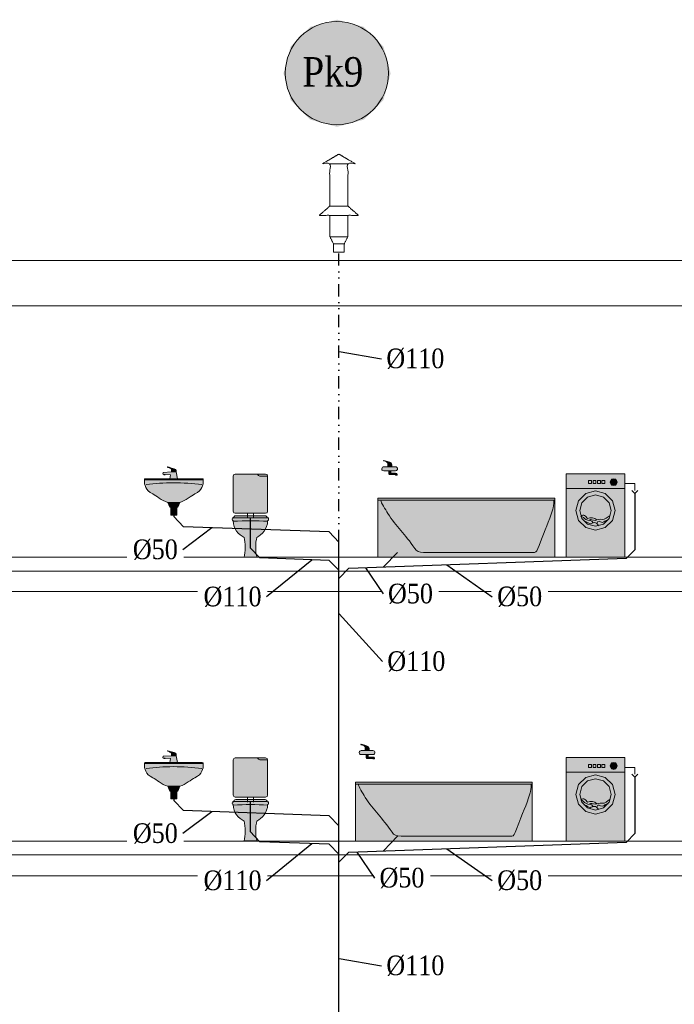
# Model space of a CAD drawing. Header units: millimetres. Extents: x 4585 to 417032, y -23455 to 16738.
# Tile 26 of 31: x 218728 to 225394, y -13395 to -3369. Entities that reach past the tile are written whole.
import ezdxf
from ezdxf import colors
from ezdxf.entities.mleader import LeaderData, LeaderLine
from ezdxf.enums import TextEntityAlignment as Align
from ezdxf.math import Vec2, Vec3

# ---------------------------------------------------------------- set-up
doc = ezdxf.new("R2010")
doc.units = ezdxf.units.MM
doc.header["$LTSCALE"] = 100
doc.linetypes.add('DIVIDE2', pattern=[0.625, 0.25, -0.125, 0, -0.125, 0, -0.125])
for name, color, linetype, lineweight, true_color in [('IS_Działka kanalizacji sanitarnej grawitacyjnej', 7, 'Continuous', 30, 0x800000), ('IS_Działka wentylacji kanalizacji', 7, 'DIVIDE2', 30, 0xff8000), ('IS_Odbiornik2', 7, 'Continuous', 5, 0x000000), ('IS_Pion_etykieta1', 7, 'Continuous', 5, 0x000000), ('IS_Pralka', 7, 'Continuous', 5, 0x000000), ('IS_Rura wywiewna', 7, 'Continuous', 5, 0x000000), ('IS_Umywalka', 7, 'Continuous', 5, 0x000000), ('IS_Ustęp', 7, 'Continuous', 5, 0x000000), ('IS_Wanna', 7, 'Continuous', 5, 0x000000)]:
    doc.layers.add(name, color=color, linetype=linetype, lineweight=lineweight, true_color=true_color)
doc.layers.add('Konstrukcja', color=253, linetype='Continuous', lineweight=5)
doc.layers.add('RR_IWK_opisy', color=7, linetype='Continuous', lineweight=0)
doc.layers.add('RR_rzutnia', color=21, linetype='Continuous', plot=False)
doc.styles.add('Garamond', font='GARA.TTF')

# ---------------------------------------------------------------- blocks, each defined once
blk = doc.blocks.new('16_KANRootTypRysunkowy_RuraWywiewna_00000000-0000-0000-0000-000000000000_ExportItemXref')
at = {"layer": 'IS_Rura wywiewna'}
blk.add_open_spline([(0, 0.499), (-0.165, 0.401), (-0.092, 0.401), (-0.092, -0.031), (-0.2, -0.125), (-0.091, -0.125), (-0.091, -0.342), (-0.055, -0.414), (-0.055, -0.499), (0, -0.499), (0.055, -0.499), (0.055, -0.414), (0.091, -0.342), (0.091, -0.125), (0.2, -0.125), (0.092, -0.031), (0.092, 0.401), (0.165, 0.401), (0, 0.499)], degree=1, knots=[1.194677, 1.194677, 1.720543, 1.793543, 2.225543, 2.368721, 2.477721, 2.694721, 2.775219, 2.860219, 2.915219, 2.970219, 3.055219, 3.135718, 3.352718, 3.461718, 3.604896, 4.036896, 4.109896, 4.635762, 4.635762], dxfattribs=at)
for points in [[(-0.092, 0.401), (0.092, 0.401)], [(-0.092, -0.031), (0.092, -0.031)], [(-0.091, -0.125), (0.091, -0.125)], [(-0.091, -0.342), (0.091, -0.342)], [(-0.055, -0.414), (0.055, -0.414)]]:
    blk.add_open_spline(points, degree=1, dxfattribs=at)
blk = doc.blocks.new('16_SANInstalationLeafType_SpluczkaUstepowaWlotSrodekNatynk_00000000-0000-0000-0000-000000000000_ExportItemXref')
at = {"layer": 'IS_Odbiornik2', "lineweight": 50, "true_color": 0xffffff, "transparency": 33554687}
h = blk.add_hatch(color=7, dxfattribs=at)
edge = h.paths.add_edge_path(flags=0)
edge.add_spline(control_points=[(0.125, 0.225), (0.025, 0.225), (-0.075, 0.225), (-0.125, 0.225), (-0.175, 0.225), (-0.175, 0.225), (-0.175, 0.175), (-0.175, 0.075), (-0.175, -0.025), (-0.175, -0.125), (-0.175, -0.175), (-0.175, -0.175), (-0.125, -0.175), (0, -0.175), (0.05, -0.175), (0.125, -0.175), (0.175, -0.175), (0.175, -0.175), (0.175, -0.125), (0.175, 0.025), (0.175, 0.08), (0.175, 0.175), (0.175, 0.225), (0.175, 0.225), (0.125, 0.225)], knot_values=[-8, -8, -8, -8, -7, -7, -7, -6, -6, -6, -5, -5, -5, -4, -4, -4, -3, -3, -3, -2, -2, -2, -1, -1, -1, 0, 0, 0, 0], weights=[1, 1, 1, 1, 1, 1, 1, 1, 1, 1, 1, 1, 1, 1, 1, 1, 1, 1, 1, 1, 1, 1, 1, 1, 1], degree=3, periodic=0)
at = {"layer": 'IS_Odbiornik2', "lineweight": -2, "extrusion": (1, 0, 0)}
for points, elevation in [([(0.225, 0), (0.225, 0), (0.225, 0)], 0.125), ([(-0.175, 0), (-0.225, 0)], -0.03), ([(-0.175, 0), (-0.225, 0)], 0.03)]:
    blk.add_lwpolyline(points, dxfattribs=dict(at, elevation=elevation))
at = {"layer": 'IS_Odbiornik2', "lineweight": -2}
for points, knots in [([(0.125, 0.225), (0.175, 0.225), (0.175, 0.225), (0.175, 0.175), (0.175, 0.08), (0.175, 0.025), (0.175, -0.125), (0.175, -0.175), (0.175, -0.175), (0.125, -0.175), (0.05, -0.175), (0, -0.175), (-0.125, -0.175), (-0.175, -0.175), (-0.175, -0.175), (-0.175, -0.125), (-0.175, -0.025), (-0.175, 0.075), (-0.175, 0.175), (-0.175, 0.225), (-0.175, 0.225), (-0.125, 0.225), (-0.075, 0.225), (0.025, 0.225), (0.125, 0.225)], [0, 0, 0, 0, 1, 1, 1, 2, 2, 2, 3, 3, 3, 4, 4, 4, 5, 5, 5, 6, 6, 6, 7, 7, 7, 8, 8, 8, 8]), ([(0.075, 0.225), (0.075, 0.215), (0.085, 0.205), (0.095, 0.205), (0.145, 0.205), (0.15, 0.205), (0.175, 0.205)], [0, 0, 0, 0, 1, 1, 1, 2, 2, 2, 2])]:
    blk.add_open_spline(points, degree=3, knots=knots, dxfattribs=at)
blk = doc.blocks.new('16_TypRysWodKan_PralkaAutomatycznaCzescKan_00000000-0000-0000-0000-000000000000_Normal')
at = {"layer": 'IS_Pralka', "lineweight": 50, "true_color": 0xffffff, "transparency": 33554687}
blk.add_hatch(color=7, dxfattribs=at).paths.add_polyline_path([(-0.3, 0.425), (-0.3, -0.425), (0.3, -0.425), (0.3, 0.425)])
h = blk.add_hatch(color=7, dxfattribs=at)
edge = h.paths.add_edge_path(flags=0)
edge.add_ellipse((-0.185, 0.34), major_axis=(0.035, 0), ratio=1, start_angle=0, end_angle=360)
h = blk.add_hatch(color=7, dxfattribs=at)
edge = h.paths.add_edge_path(flags=0)
edge.add_ellipse((0, 0.05), major_axis=(0.2, 0), ratio=1, start_angle=0, end_angle=360)
h = blk.add_hatch(color=7, dxfattribs=at)
edge = h.paths.add_edge_path(flags=0)
edge.add_ellipse((0, 0.05), major_axis=(0.16, 0), ratio=1, start_angle=0, end_angle=360)
at = {"layer": 'IS_Pralka', "lineweight": -2}
for points in [[(-0.3, 0.425), (0.3, 0.425), (0.3, -0.425), (-0.3, -0.425)], [(-0.095, 0.325), (-0.095, 0.355), (-0.065, 0.355), (-0.065, 0.325)], [(-0.05, 0.325), (-0.05, 0.355), (-0.02, 0.355), (-0.02, 0.325)], [(-0.005, 0.325), (-0.005, 0.355), (0.025, 0.355), (0.025, 0.325)], [(0.04, 0.325), (0.04, 0.355), (0.07, 0.355), (0.07, 0.325)]]:
    blk.add_lwpolyline(points, close=True, dxfattribs=at)
for points in [[(-0.3, 0.325), (-0.4, 0.325), (-0.4, 0.255)], [(-0.43, 0.255), (-0.4, 0.225), (-0.37, 0.255)]]:
    blk.add_lwpolyline(points, dxfattribs=at)
at = {"layer": 'IS_Pralka'}
for points in [[(-0.15, 0.34), (-0.155, 0.357), (-0.168, 0.37), (-0.185, 0.375), (-0.203, 0.37), (-0.215, 0.357), (-0.22, 0.34), (-0.215, 0.323), (-0.203, 0.31), (-0.185, 0.305), (-0.168, 0.31), (-0.155, 0.323)], [(0.2, 0.05), (0.173, 0.15), (0.1, 0.223), (0, 0.25), (-0.1, 0.223), (-0.173, 0.15), (-0.2, 0.05), (-0.173, -0.05), (-0.1, -0.123), (0, -0.15), (0.1, -0.123), (0.173, -0.05)], [(0.16, 0.05), (0.138, 0.13), (0.08, 0.188), (0, 0.21), (-0.08, 0.188), (-0.138, 0.13), (-0.16, 0.05), (-0.138, -0.03), (-0.08, -0.088), (0, -0.11), (0.08, -0.088), (0.138, -0.03)]]:
    blk.add_lwpolyline(points, close=True, dxfattribs=at)
at = {"layer": 'IS_Pralka', "lineweight": -2}
blk.add_polyline3d([(-0.3, 0.275, 0), (0.3, 0.275, 0)], dxfattribs=at)
for points, knots in [([(-0.15, 0), (-0.12, -0.015), (-0.095, -0.045), (-0.07, -0.04), (-0.04, -0.035), (-0.015, -0.045), (0, -0.05), (0.035, -0.05), (0.04, -0.03), (0.065, -0.05)], [0, 0, 0, 0, 1, 1, 1, 2, 2, 2, 3, 3, 3, 3]), ([(-0.015, -0.045), (0.01, -0.02), (0.05, -0.015), (0.08, -0.03), (0.1, -0.01), (0.12, 0.025), (0.15, -0.01)], [0, 0, 0, 0, 1, 1, 1, 2, 2, 2, 2]), ([(-0.015, -0.08), (-0.025, -0.035), (-0.045, -0.07), (-0.07, -0.07), (-0.095, -0.065), (-0.095, -0.05), (-0.13, -0.045)], [0, 0, 0, 0, 1, 1, 1, 2, 2, 2, 2]), ([(-0.03, -0.105), (-0.01, -0.055), (0.03, -0.075), (0.055, -0.085), (0.08, -0.08), (0.075, -0.065), (0.12, -0.055)], [0, 0, 0, 0, 1, 1, 1, 2, 2, 2, 2]), ([(0.025, -0.075), (0.035, -0.04), (0.07, -0.06), (0.1, -0.04), (0.115, -0.03), (0.13, -0.01), (0.15, -0.01)], [0, 0, 0, 0, 1, 1, 1, 2, 2, 2, 2])]:
    blk.add_open_spline(points, degree=3, knots=knots, dxfattribs=at)
blk = doc.blocks.new('16_SANInstalationLeafType_UmywalkaPojedyncza_00000000-0000-0000-0000-000000000000_ExportItemXref')
at = {"layer": 'IS_Umywalka', "lineweight": 50, "true_color": 0xffffff, "transparency": 33554687}
h = blk.add_hatch(color=7, dxfattribs=at)
edge = h.paths.add_edge_path(flags=0)
edge.add_spline(control_points=[(-0.3, 0.17), (-0.3, 0.12), (-0.29, 0.07), (-0.215, 0.03), (-0.175, 0.015), (-0.125, -0.04), (-0.06, -0.055), (-0.025, -0.055), (0.01, -0.055), (0.06, -0.055), (0.13, -0.04), (0.175, 0.015), (0.215, 0.03), (0.29, 0.07), (0.3, 0.12), (0.3, 0.175), (0.3, 0.185), (0.3, 0.185), (0.29, 0.185), (0.04, 0.185), (-0.05, 0.185), (-0.29, 0.185), (-0.3, 0.185), (-0.3, 0.185), (-0.3, 0.17)], knot_values=[0, 0, 0, 0, 1, 1, 1, 2, 2, 2, 3, 3, 3, 4, 4, 4, 5, 5, 5, 6, 6, 6, 7, 7, 7, 8, 8, 8, 8], weights=[1, 1, 1, 1, 1, 1, 1, 1, 1, 1, 1, 1, 1, 1, 1, 1, 1, 1, 1, 1, 1, 1, 1, 1, 1], degree=3, periodic=0)
for points in [[(-0.06, -0.055), (-0.04, -0.105), (0.04, -0.105), (0.06, -0.055)], [(-0.03, -0.105), (-0.03, -0.185), (0.03, -0.185), (0.03, -0.105)]]:
    blk.add_hatch(color=7, dxfattribs=at).paths.add_polyline_path(points)
at = {"layer": 'IS_Umywalka', "lineweight": -2, "extrusion": (0, 1, 0), "elevation": 0.175}
blk.add_lwpolyline([(0.3, 0), (-0.3, 0)], dxfattribs=at)
at = {"layer": 'IS_Umywalka', "lineweight": -2}
for points in [[(-0.06, -0.055), (-0.04, -0.105), (0.04, -0.105), (0.06, -0.055)], [(-0.03, -0.105), (-0.03, -0.185), (0.03, -0.185), (0.03, -0.105)]]:
    blk.add_lwpolyline(points, close=True, dxfattribs=at)
blk.add_open_spline([(-0.3, 0.17), (-0.3, 0.12), (-0.29, 0.07), (-0.215, 0.03), (-0.175, 0.015), (-0.125, -0.04), (-0.06, -0.055), (-0.025, -0.055), (0.01, -0.055), (0.06, -0.055), (0.13, -0.04), (0.175, 0.015), (0.215, 0.03), (0.29, 0.07), (0.3, 0.12), (0.3, 0.175), (0.3, 0.185), (0.3, 0.185), (0.29, 0.185), (0.04, 0.185), (-0.05, 0.185), (-0.29, 0.185), (-0.3, 0.185), (-0.3, 0.185), (-0.3, 0.17)], degree=3, knots=[0, 0, 0, 0, 1, 1, 1, 2, 2, 2, 3, 3, 3, 4, 4, 4, 5, 5, 5, 6, 6, 6, 7, 7, 7, 8, 8, 8, 8], dxfattribs=at)
blk.add_open_spline([(-0.285, 0.125), (-0.1, 0.15), (0.11, 0.15), (0.28, 0.125)], degree=3, dxfattribs=at)
blk = doc.blocks.new('16_SANInstalationLeafType_BateriaStojaca_00000000-0000-0000-0000-000000000000_ExportItemXref')
at = {"layer": 'IS_Odbiornik2', "lineweight": 50, "true_color": 0xffffff, "transparency": 33554687}
blk.add_hatch(color=7, dxfattribs=at).paths.add_polyline_path([(-0.04078, -0.06), (0.03922, -0.06), (0.02922, -0.02), (0.08422, -0.015), (0.08422, -0.02), (0.09922, -0.02), (0.09922, -0.015), (0.10922, -0.01), (0.10422, 0.005), (0.01922, 0.01), (-0.02578, 0.01)])
h = blk.add_hatch(color=7, dxfattribs=at)
edge = h.paths.add_edge_path(flags=0)
edge.add_spline(control_points=[(-0.02578, 0.01), (-0.00328, 0.01), (-0.00328, 0.01), (0.01922, 0.01), (0.01922, 0.03), (0.01922, 0.035), (0.02422, 0.04), (0.02922, 0.045), (0.03922, 0.05), (0.05922, 0.055), (0.06422, 0.055), (0.06422, 0.06), (0.05922, 0.06), (0.04922, 0.06), (-0.01078, 0.04), (-0.02078, 0.035), (-0.02578, 0.03), (-0.02578, 0.02), (-0.02578, 0.01)], knot_values=[-6, -6, -6, -6, -5, -5, -5, -4, -4, -4, -3, -3, -3, -2, -2, -2, -1, -1, -1, 0, 0, 0, 0], weights=[1, 1, 1, 1, 1, 1, 1, 1, 1, 1, 1, 1, 1, 1, 1, 1, 1, 1, 1], degree=3, periodic=0)
at = {"layer": 'IS_Odbiornik2', "lineweight": -2, "extrusion": (0, 0, -1)}
blk.add_lwpolyline([(0.04078, -0.06), (0.02578, 0.01), (-0.01922, 0.01), (-0.10422, 0.005), (-0.10922, -0.01), (-0.09922, -0.015), (-0.09922, -0.02), (-0.08422, -0.02), (-0.08422, -0.015), (-0.02922, -0.02), (-0.03922, -0.06)], close=True, dxfattribs=at)
at = {"layer": 'IS_Odbiornik2', "lineweight": -2, "extrusion": (0, 1, 0), "elevation": -0.015}
blk.add_lwpolyline([(-0.09922, 0), (-0.08422, 0)], dxfattribs=at)
at = {"layer": 'IS_Odbiornik2', "lineweight": -2}
blk.add_open_spline([(-0.02578, 0.01), (-0.02578, 0.02), (-0.02578, 0.03), (-0.02078, 0.035), (-0.01078, 0.04), (0.04922, 0.06), (0.05922, 0.06), (0.06422, 0.06), (0.06422, 0.055), (0.05922, 0.055), (0.03922, 0.05), (0.02922, 0.045), (0.02422, 0.04), (0.01922, 0.035), (0.01922, 0.03), (0.01922, 0.01)], degree=3, knots=[0, 0, 0, 0, 1, 1, 1, 2, 2, 2, 3, 3, 3, 4, 4, 4, 5, 5, 5, 5], dxfattribs=at)
blk = doc.blocks.new('16_SANInstalationLeafType_MiskaUstStojaca_00000000-0000-0000-0000-000000000000_ExportItemXref')
at = {"layer": 'IS_Ustęp', "lineweight": 50, "true_color": 0xffffff, "transparency": 33554687}
h = blk.add_hatch(color=7, dxfattribs=at)
edge = h.paths.add_edge_path(flags=0)
edge.add_spline(control_points=[(-0.175, 0.185), (0, 0.185), (0, 0.185), (0.175, 0.185), (0.17, 0.2), (0.16, 0.21), (0.15, 0.21), (-0.025, 0.21), (0.02, 0.21), (-0.15, 0.21), (-0.16, 0.21), (-0.17, 0.2), (-0.175, 0.185)], knot_values=[-4, -4, -4, -4, -3, -3, -3, -2, -2, -2, -1, -1, -1, 0, 0, 0, 0], weights=[1, 1, 1, 1, 1, 1, 1, 1, 1, 1, 1, 1, 1], degree=3, periodic=0)
h = blk.add_hatch(color=7, dxfattribs=at)
edge = h.paths.add_edge_path(flags=0)
edge.add_spline(control_points=[(-0.175, 0.19), (-0.185, 0.19), (-0.185, 0.19), (-0.185, 0.175), (-0.185, 0.165), (-0.185, 0.16), (-0.175, 0.16), (-0.175, 0.075), (-0.12, 0.02), (-0.065, -0.01), (-0.05, -0.06), (-0.05, -0.165), (-0.065, -0.21), (-0.03, -0.21), (0.035, -0.21), (0.065, -0.21), (0.05, -0.165), (0.05, -0.06), (0.065, -0.01), (0.115, 0.02), (0.175, 0.075), (0.175, 0.16), (0.185, 0.16), (0.185, 0.165), (0.185, 0.175), (0.185, 0.19), (0.185, 0.19), (0.175, 0.19), (0.05, 0.19), (-0.07, 0.19), (-0.175, 0.19)], knot_values=[0, 0, 0, 0, 1, 1, 1, 2, 2, 2, 3, 3, 3, 4, 4, 4, 5, 5, 5, 6, 6, 6, 7, 7, 7, 8, 8, 8, 9, 9, 9, 10, 10, 10, 10], weights=[1, 1, 1, 1, 1, 1, 1, 1, 1, 1, 1, 1, 1, 1, 1, 1, 1, 1, 1, 1, 1, 1, 1, 1, 1, 1, 1, 1, 1, 1, 1], degree=3, periodic=0)
at = {"layer": 'IS_Ustęp', "lineweight": -2}
for points, knots in [([(-0.175, 0.185), (-0.17, 0.2), (-0.16, 0.21), (-0.15, 0.21), (0.02, 0.21), (-0.025, 0.21), (0.15, 0.21), (0.16, 0.21), (0.17, 0.2), (0.175, 0.185)], [0, 0, 0, 0, 1, 1, 1, 2, 2, 2, 3, 3, 3, 3]), ([(-0.175, 0.19), (-0.185, 0.19), (-0.185, 0.19), (-0.185, 0.175), (-0.185, 0.165), (-0.185, 0.16), (-0.175, 0.16), (-0.175, 0.075), (-0.12, 0.02), (-0.065, -0.01), (-0.05, -0.06), (-0.05, -0.165), (-0.065, -0.21), (-0.03, -0.21), (0.035, -0.21), (0.065, -0.21), (0.05, -0.165), (0.05, -0.06), (0.065, -0.01), (0.115, 0.02), (0.175, 0.075), (0.175, 0.16), (0.185, 0.16), (0.185, 0.165), (0.185, 0.175), (0.185, 0.19), (0.185, 0.19), (0.175, 0.19), (0.05, 0.19), (-0.07, 0.19), (-0.175, 0.19)], [0, 0, 0, 0, 1, 1, 1, 2, 2, 2, 3, 3, 3, 4, 4, 4, 5, 5, 5, 6, 6, 6, 7, 7, 7, 8, 8, 8, 9, 9, 9, 10, 10, 10, 10])]:
    blk.add_open_spline(points, degree=3, knots=knots, dxfattribs=at)
blk.add_open_spline([(-0.175, 0.155), (-0.055, 0.16), (0.06, 0.16), (0.175, 0.155)], degree=3, dxfattribs=at)
blk = doc.blocks.new('16_TypRysWodKan_BateriaCzerpalna_00000000-0000-0000-0000-000000000000_Normal')
at = {"layer": 'IS_Odbiornik2', "lineweight": 50, "true_color": 0xffffff, "transparency": 33554687}
h = blk.add_hatch(color=7, dxfattribs=at)
edge = h.paths.add_edge_path(flags=0)
edge.add_spline(control_points=[(-0.07977, -0.01), (-0.07977, -0.02), (-0.06977, -0.03), (-0.05977, -0.03), (-0.02977, -0.03), (0.03023, -0.03), (0.06023, -0.03), (0.07523, -0.03), (0.08023, -0.025), (0.08023, -0.01), (0.08023, 0.005), (0.07023, 0.01), (0.06023, 0.01), (0.02523, 0.01), (-0.02477, 0.01), (-0.05977, 0.01), (-0.06977, 0.01), (-0.07977, 0), (-0.07977, -0.01)], knot_values=[-6, -6, -6, -6, -5, -5, -5, -4, -4, -4, -3, -3, -3, -2, -2, -2, -1, -1, -1, 0, 0, 0, 0], weights=[1, 1, 1, 1, 1, 1, 1, 1, 1, 1, 1, 1, 1, 1, 1, 1, 1, 1, 1], degree=3, periodic=0)
h = blk.add_hatch(color=7, dxfattribs=at)
edge = h.paths.add_edge_path(flags=0)
edge.add_spline(control_points=[(-0.01977, 0.03), (0.00023, 0.03), (0.00023, 0.03), (0.02023, 0.03), (0.02023, 0.05), (0.02023, 0.05), (0.02523, 0.055), (0.03023, 0.06), (0.04023, 0.065), (0.06023, 0.07), (0.06523, 0.07), (0.06523, 0.075), (0.06023, 0.075), (0.05023, 0.075), (-0.00477, 0.055), (-0.01477, 0.05), (-0.01977, 0.045), (-0.01977, 0.04), (-0.01977, 0.03)], knot_values=[-6, -6, -6, -6, -5, -5, -5, -4, -4, -4, -3, -3, -3, -2, -2, -2, -1, -1, -1, 0, 0, 0, 0], weights=[1, 1, 1, 1, 1, 1, 1, 1, 1, 1, 1, 1, 1, 1, 1, 1, 1, 1, 1], degree=3, periodic=0)
for points in [[(-0.01977, 0.01), (0.02023, 0.01), (0.02023, 0.03), (-0.01977, 0.03)], [(0.01023, -0.03), (-0.00977, -0.03), (-0.00977, -0.04), (0.01023, -0.04)]]:
    blk.add_hatch(color=7, dxfattribs=at).paths.add_polyline_path(points)
h = blk.add_hatch(color=7, dxfattribs=at)
edge = h.paths.add_edge_path(flags=0)
edge.add_spline(control_points=[(0.01023, -0.04), (0.00023, -0.04), (0.00023, -0.04), (-0.00977, -0.04), (-0.00977, -0.05), (-0.00977, -0.055), (-0.01477, -0.055), (-0.02977, -0.055), (-0.01477, -0.055), (-0.05977, -0.055), (-0.06977, -0.055), (-0.07477, -0.06), (-0.07477, -0.065), (-0.07477, -0.07), (-0.07477, -0.07), (-0.07477, -0.075), (-0.06977, -0.075), (-0.06477, -0.075), (-0.05977, -0.075), (-0.05977, -0.07), (-0.05977, -0.07), (-0.05477, -0.07), (0.01023, -0.07), (-0.04977, -0.07), (-0.00977, -0.07), (0.00023, -0.07), (0.01023, -0.07), (0.01023, -0.06), (0.01023, -0.05), (0.01023, -0.05), (0.01023, -0.04)], knot_values=[-10, -10, -10, -10, -9, -9, -9, -8, -8, -8, -7, -7, -7, -6, -6, -6, -5, -5, -5, -4, -4, -4, -3, -3, -3, -2, -2, -2, -1, -1, -1, 0, 0, 0, 0], weights=[1, 1, 1, 1, 1, 1, 1, 1, 1, 1, 1, 1, 1, 1, 1, 1, 1, 1, 1, 1, 1, 1, 1, 1, 1, 1, 1, 1, 1, 1, 1], degree=3, periodic=0)
at = {"layer": 'IS_Odbiornik2', "lineweight": -2}
for points in [[(-0.01977, 0.01), (-0.01977, 0.03), (0.02023, 0.03), (0.02023, 0.01)], [(0.01023, -0.03), (0.01023, -0.04), (-0.00977, -0.04), (-0.00977, -0.03)]]:
    blk.add_lwpolyline(points, close=True, dxfattribs=at)
for points, knots in [([(-0.07977, -0.01), (-0.07977, 0), (-0.06977, 0.01), (-0.05977, 0.01), (-0.02477, 0.01), (0.02523, 0.01), (0.06023, 0.01), (0.07023, 0.01), (0.08023, 0.005), (0.08023, -0.01), (0.08023, -0.025), (0.07523, -0.03), (0.06023, -0.03), (0.03023, -0.03), (-0.02977, -0.03), (-0.05977, -0.03), (-0.06977, -0.03), (-0.07977, -0.02), (-0.07977, -0.01)], [0, 0, 0, 0, 1, 1, 1, 2, 2, 2, 3, 3, 3, 4, 4, 4, 5, 5, 5, 6, 6, 6, 6]), ([(-0.01977, 0.03), (-0.01977, 0.04), (-0.01977, 0.045), (-0.01477, 0.05), (-0.00477, 0.055), (0.05023, 0.075), (0.06023, 0.075), (0.06523, 0.075), (0.06523, 0.07), (0.06023, 0.07), (0.04023, 0.065), (0.03023, 0.06), (0.02523, 0.055), (0.02023, 0.05), (0.02023, 0.05), (0.02023, 0.03)], [0, 0, 0, 0, 1, 1, 1, 2, 2, 2, 3, 3, 3, 4, 4, 4, 5, 5, 5, 5]), ([(0.01023, -0.04), (0.01023, -0.05), (0.01023, -0.05), (0.01023, -0.06), (0.01023, -0.07), (0.00023, -0.07), (-0.00977, -0.07), (-0.04977, -0.07), (0.01023, -0.07), (-0.05477, -0.07), (-0.05977, -0.07), (-0.05977, -0.07), (-0.05977, -0.075), (-0.06477, -0.075), (-0.06977, -0.075), (-0.07477, -0.075), (-0.07477, -0.07), (-0.07477, -0.07), (-0.07477, -0.065), (-0.07477, -0.06), (-0.06977, -0.055), (-0.05977, -0.055), (-0.01477, -0.055), (-0.02977, -0.055), (-0.01477, -0.055), (-0.00977, -0.055), (-0.00977, -0.05), (-0.00977, -0.04)], [0, 0, 0, 0, 1, 1, 1, 2, 2, 2, 3, 3, 3, 4, 4, 4, 5, 5, 5, 6, 6, 6, 7, 7, 7, 8, 8, 8, 9, 9, 9, 9])]:
    blk.add_open_spline(points, degree=3, knots=knots, dxfattribs=at)
blk = doc.blocks.new('16_TypRysWodKan_Wanna_00000000-0000-0000-0000-000000000000_Normal')
at = {"layer": 'IS_Wanna', "lineweight": 50, "true_color": 0xffffff, "transparency": 33554687}
blk.add_hatch(color=7, dxfattribs=at).paths.add_polyline_path([(-0.9, 0.3), (-0.9, -0.3), (0.9, -0.3), (0.9, 0.3)])
at = {"layer": 'IS_Wanna', "lineweight": -2}
blk.add_lwpolyline([(-0.9, 0.3), (0.9, 0.3), (0.9, -0.3), (-0.9, -0.3)], close=True, dxfattribs=at)
blk.add_polyline3d([(-0.9, 0.28, 0), (0.9, 0.28, 0)], dxfattribs=at)
blk.add_open_spline([(0.87, 0.28), (0.87, 0.255), (0.825, 0.19), (0.8, 0.145), (0.715, 0.015), (0.625, -0.065), (0.525, -0.21), (0.51, -0.24), (0.48, -0.25), (0.435, -0.25), (-0.025, -0.25), (-0.01, -0.25), (-0.695, -0.25), (-0.71, -0.25), (-0.725, -0.23), (-0.74, -0.18), (-0.81, 0.005), (-0.835, 0.045), (-0.88, 0.19), (-0.885, 0.205), (-0.89, 0.235), (-0.89, 0.28)], degree=3, knots=[0, 0, 0, 0, 1, 1, 1, 2, 2, 2, 3, 3, 3, 4, 4, 4, 5, 5, 5, 6, 6, 6, 7, 7, 7, 7], dxfattribs=at)
blk = doc.blocks.new('A$C687F7710')
at = {"layer": 'IS_Odbiornik2', "xscale": -999.9999999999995, "yscale": 1000, "zscale": 1000}
blk.add_blockref('16_TypRysWodKan_BateriaCzerpalna_00000000-0000-0000-0000-000000000000_Normal', (-1680, 911), dxfattribs=at)
at = {"layer": 'IS_Wanna', "xscale": -999.9999999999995, "yscale": 1000, "zscale": 1000}
blk.add_blockref('16_TypRysWodKan_Wanna_00000000-0000-0000-0000-000000000000_Normal', (-900, 300), dxfattribs=at)

msp = doc.modelspace()

# ---------------------------------------------------------------- hatches: boundary and pattern name
at = {"layer": 'IS_Pion_etykieta1', "lineweight": 50, "true_color": 0xffffff, "transparency": 33554687}
msp.add_hatch(color=7, dxfattribs=at).paths.add_polyline_path([(222505.097, -3914.427), (222432.022, -3641.709), (222232.379, -3442.065), (221959.66, -3368.99), (221686.942, -3442.065), (221487.298, -3641.709), (221414.224, -3914.427), (221487.298, -4187.145), (221686.942, -4386.789), (221959.66, -4459.863), (222232.379, -4386.789), (222432.022, -4187.145)])

# ---------------------------------------------------------------- linework, layer by layer
at = {"layer": 'IS_Działka kanalizacji sanitarnej grawitacyjnej'}
for p, q in [((224991.422, -8192.657), (224991.422, -8765.664)), ((220297.728, -8413.505), (220297.728, -8428.138)), ((221074.891, -8444.953), (221074.892, -8746.479)), ((221878.306, -8583.995), (220397.665, -8531.67)), ((221878.306, -8583.995), (221978.31, -8687.527)), ((221978.307, -18267.103), (221978.304, -8687.535)), ((222576.482, -8792.657), (222432.51, -8941.907)), ((224991.422, -8765.664), (224907.375, -8852.793)), ((221878.31, -8875.407), (221174.827, -8850.077)), ((221978.31, -8975.407), (221878.31, -8875.407)), ((222078.245, -8954.663), (221978.31, -9058.262)), ((224991.421, -11082.657), (224991.421, -11655.664)), ((220297.727, -11303.505), (220297.727, -11318.138)), ((221878.305, -11473.995), (220397.664, -11421.67)), ((221074.89, -11334.953), (221074.89, -11636.479)), ((221878.305, -11473.995), (221978.309, -11577.527)), ((222576.481, -11682.657), (222432.509, -11831.907)), ((224991.421, -11655.664), (224907.374, -11742.793)), ((221878.309, -11765.407), (221174.826, -11740.077)), ((221978.309, -11865.407), (221878.309, -11765.407)), ((222078.244, -11844.663), (221978.309, -11948.262))]:
    msp.add_line(p, q, dxfattribs=at)
at = {"layer": 'IS_Działka wentylacji kanalizacji', "ltscale": 5}
msp.add_line((221978.304, -8687.535), (221978.307, -5735.388), dxfattribs=at)
at = {"layer": 'IS_Pion_etykieta1'}
msp.add_circle((221958.033, -3913.103), 525.173, dxfattribs=at)
at = {"layer": 'Konstrukcja'}
for p, q in [((245399.945, -5822.667), (182005.289, -5822.667)), ((182465.945, -6282.667), (245399.945, -6282.666)), ((182465.945, -8842.667), (245399.945, -8842.641)), ((182460.945, -8982.667), (245399.945, -8982.679)), ((182465.945, -9192.667), (245399.945, -9192.667)), ((182465.945, -11732.667), (245399.945, -11732.641)), ((182460.945, -11872.667), (245399.945, -11872.679)), ((182465.945, -12086.667), (245399.945, -12086.667))]:
    msp.add_line(p, q, dxfattribs=at)

# ---------------------------------------------------------------- block references
at = {"layer": 'IS_Odbiornik2', "xscale": -999.9999999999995, "yscale": 1000, "zscale": 1000}
for p in [(220294.904, -7983.505), (220294.903, -10873.505)]:
    msp.add_blockref('16_SANInstalationLeafType_BateriaStojaca_00000000-0000-0000-0000-000000000000_ExportItemXref', p, dxfattribs=at)
at = {"layer": 'IS_Odbiornik2', "xscale": 1000.000000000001, "yscale": 1000, "zscale": 1000, "rotation": 7.101815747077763e-05}
for p in [(221077.974, -8220.379), (221077.973, -11110.379)]:
    msp.add_blockref('16_SANInstalationLeafType_SpluczkaUstepowaWlotSrodekNatynk_00000000-0000-0000-0000-000000000000_ExportItemXref', p, dxfattribs=at)
at = {"layer": 'IS_Pralka', "xscale": -999.9999999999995, "yscale": 1000, "zscale": 1000}
for p in [(224591.422, -8417.657), (224591.421, -11307.657)]:
    msp.add_blockref('16_TypRysWodKan_PralkaAutomatycznaCzescKan_00000000-0000-0000-0000-000000000000_Normal', p, dxfattribs=at)
at = {"layer": 'IS_Rura wywiewna', "xscale": 1000, "yscale": 1000, "zscale": 1000}
msp.add_blockref('16_KANRootTypRysunkowy_RuraWywiewna_00000000-0000-0000-0000-000000000000_ExportItemXref', (221978.307, -5236.388), dxfattribs=at)
at = {"layer": 'IS_Umywalka', "xscale": -999.9999999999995, "yscale": 1000, "zscale": 1000}
for p in [(220297.728, -8228.505), (220297.727, -11118.505)]:
    msp.add_blockref('16_SANInstalationLeafType_UmywalkaPojedyncza_00000000-0000-0000-0000-000000000000_ExportItemXref', p, dxfattribs=at)
at = {"layer": 'RR_rzutnia', "lineweight": 35}
for p in [(224176.447, -8842.645), (223946.021, -11732.651)]:
    msp.add_blockref('A$C687F7710', p, dxfattribs=at)

# ---------------------------------------------------------------- texts
at = {"layer": 'IS_Pion_etykieta1', "style": 'Garamond'}
msp.add_text('Pk9', height=300, dxfattribs=at).set_placement((221606.8, -3749.837), align=Align.TOP_LEFT)

# ---------------------------------------------------------------- next in the draw order: leaders
at = {"layer": 'RR_IWK_opisy'}
ml = msp.add_multileader_mtext('Standard', dxfattribs=at)
ml.set_content('\\fGaramond|b0|i0;%%c110', color=256, style='Garamond')
ml.set_leader_properties()
ml.build(insert=Vec2(0, 0))
ml.multileader.update_dxf_attribs({"has_text_frame": 1, "text_left_attachment_type": 2, "text_right_attachment_type": 2})
ctx = ml.context
ctx.base_point, ctx.char_height, ctx.landing_gap_size, ctx.plane_origin = Vec3(222361.786, -6822.076), 200, 50, Vec3(74411.769, 185995.714)
ctx.left_attachment, ctx.right_attachment = 2, 2
notes = []
notes.append((ctx, [(0, (1, 1, 0), (222411.786, -6822.076), (1, 0), 2.131628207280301e-14, [(0, [(221978.307, -6745.78)], 0, [])])]))
ctx.mtext.insert = Vec3(222461.786, -6717.534)
ctx.mtext.has_bg_fill, ctx.mtext.bg_color, ctx.mtext.bg_scale_factor, ctx.mtext.bg_transparency, ctx.mtext.use_window_bg_color = 1, -1027028792, 1.3, 0, 1
ml = msp.add_multileader_mtext('Standard', dxfattribs=at)
ml.set_content('\\fGaramond|b0|i0;%%c50', color=256, style='Garamond')
ml.set_leader_properties()
ml.build(insert=Vec2(0, 0))
ml.multileader.update_dxf_attribs({"has_text_frame": 1, "text_left_attachment_type": 2, "text_right_attachment_type": 2})
ctx = ml.context
ctx.base_point, ctx.char_height, ctx.landing_gap_size, ctx.plane_origin, ctx.plane_x_axis = Vec3(219937.478, -8766.263), 200, 50, Vec3(367962.015, 184058.222), Vec3(-1, 0)
ctx.left_attachment, ctx.right_attachment, ctx.text_align_type = 2, 2, 2
notes.append((ctx, [(0, (1, 1, 0), (220388.579, -8766.263), (-1, 0), 2.131628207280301e-14, [(0, [(220687.537, -8541.914)], 0, [])])]))
ctx.mtext.insert, ctx.mtext.alignment = Vec3(220338.579, -8661.721), 3
ctx.mtext.has_bg_fill, ctx.mtext.bg_color, ctx.mtext.bg_scale_factor, ctx.mtext.bg_transparency, ctx.mtext.use_window_bg_color = 1, -1027028792, 1.3, 0, 1
ml = msp.add_multileader_mtext('Standard', dxfattribs=at)
ml.set_content('\\fGaramond|b0|i0;%%c50', color=256, style='Garamond')
ml.set_leader_properties()
ml.build(insert=Vec2(0, 0))
ml.multileader.update_dxf_attribs({"has_text_frame": 1, "text_left_attachment_type": 2, "text_right_attachment_type": 2})
ctx = ml.context
ctx.base_point, ctx.char_height, ctx.landing_gap_size, ctx.plane_origin, ctx.plane_x_axis = Vec3(224092.014, -9245.388), 200, 50, Vec3(370973.806, 183600.419), Vec3(-1, 0)
ctx.left_attachment, ctx.right_attachment = 2, 2
notes.append((ctx, [(0, (1, 1, 0), (223540.913, -9245.388), (1, 0), 2.131628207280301e-14, [(0, [(223075.441, -8918.756)], 0, [])])]))
ctx.mtext.insert = Vec3(223590.913, -9140.846)
ctx.mtext.has_bg_fill, ctx.mtext.bg_color, ctx.mtext.bg_scale_factor, ctx.mtext.bg_transparency, ctx.mtext.use_window_bg_color = 1, -1027028792, 1.3, 0, 1
ml = msp.add_multileader_mtext('Standard', dxfattribs=at)
ml.set_content('\\fGaramond|b0|i0;%%c50', color=256, style='Garamond')
ml.set_leader_properties()
ml.build(insert=Vec2(0, 0))
ml.multileader.update_dxf_attribs({"has_text_frame": 1, "text_left_attachment_type": 2, "text_right_attachment_type": 2})
ctx = ml.context
ctx.base_point, ctx.char_height, ctx.landing_gap_size, ctx.plane_origin, ctx.plane_x_axis = Vec3(219937.477, -11656.263), 200, 50, Vec3(367962.014, 181168.222), Vec3(-1, 0)
ctx.left_attachment, ctx.right_attachment, ctx.text_align_type = 2, 2, 2
notes.append((ctx, [(0, (1, 1, 0), (220388.578, -11656.263), (-1, 0), 2.131628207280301e-14, [(0, [(220687.536, -11431.914)], 0, [])])]))
ctx.mtext.insert, ctx.mtext.alignment = Vec3(220338.578, -11551.721), 3
ctx.mtext.has_bg_fill, ctx.mtext.bg_color, ctx.mtext.bg_scale_factor, ctx.mtext.bg_transparency, ctx.mtext.use_window_bg_color = 1, -1027028792, 1.3, 0, 1
ml = msp.add_multileader_mtext('Standard', dxfattribs=at)
ml.set_content('\\fGaramond|b0|i0;%%c50', color=256, style='Garamond')
ml.set_leader_properties()
ml.build(insert=Vec2(0, 0))
ml.multileader.update_dxf_attribs({"has_text_frame": 1, "text_left_attachment_type": 2, "text_right_attachment_type": 2})
ctx = ml.context
ctx.base_point, ctx.char_height, ctx.landing_gap_size, ctx.plane_origin, ctx.plane_x_axis = Vec3(224092.013, -12135.388), 200, 50, Vec3(370973.805, 180710.419), Vec3(-1, 0)
ctx.left_attachment, ctx.right_attachment = 2, 2
notes.append((ctx, [(0, (1, 1, 0), (223540.912, -12135.388), (1, 0), 2.131628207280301e-14, [(0, [(223075.44, -11808.757)], 0, [])])]))
ctx.mtext.insert = Vec3(223590.912, -12030.846)
ctx.mtext.has_bg_fill, ctx.mtext.bg_color, ctx.mtext.bg_scale_factor, ctx.mtext.bg_transparency, ctx.mtext.use_window_bg_color = 1, -1027028792, 1.3, 0, 1
ml = msp.add_multileader_mtext('Standard', dxfattribs=at)
ml.set_content('\\fGaramond|b0|i0;%%c110', color=256, style='Garamond')
ml.set_leader_properties()
ml.build(insert=Vec2(0, 0))
ml.multileader.update_dxf_attribs({"has_text_frame": 1, "text_left_attachment_type": 2, "text_right_attachment_type": 2})
ctx = ml.context
ctx.base_point, ctx.char_height, ctx.landing_gap_size, ctx.plane_origin = Vec3(222361.785, -13002.669), 200, 50, Vec3(74411.767, 179815.121)
ctx.left_attachment, ctx.right_attachment = 2, 2
notes.append((ctx, [(0, (1, 1, 0), (222411.785, -13002.669), (1, 0), 2.131628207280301e-14, [(0, [(221978.305, -12926.373)], 0, [])])]))
ctx.mtext.insert = Vec3(222461.785, -12898.127)
ctx.mtext.has_bg_fill, ctx.mtext.bg_color, ctx.mtext.bg_scale_factor, ctx.mtext.bg_transparency, ctx.mtext.use_window_bg_color = 1, -1027028792, 1.3, 0, 1
for ctx, leaders in notes:
    for number, flags, end, landing, length, lines in leaders:
        leader = LeaderData()
        leader.index, (leader.has_last_leader_line, leader.has_dogleg_vector, leader.attachment_direction) = number, flags
        leader.last_leader_point, leader.dogleg_vector, leader.dogleg_length = Vec3(end), Vec3(landing), length
        for number, points, colour, breaks in lines:
            line = LeaderLine()
            line.index, line.vertices, line.color, line.breaks = number, Vec3.list(points), colors.encode_raw_color(colour), breaks
            leader.lines.append(line)
        ctx.leaders.append(leader)

# ---------------------------------------------------------------- next in the draw order: linework, layer by layer
at = {"layer": 'IS_Działka kanalizacji sanitarnej grawitacyjnej'}
for p, q in [((220397.665, -8531.67), (220297.728, -8428.138)), ((222078.245, -8954.663), (224907.375, -8852.793)), ((220397.664, -11421.67), (220297.727, -11318.138)), ((222078.244, -11844.663), (224907.374, -11742.793))]:
    msp.add_line(p, q, dxfattribs=at)

# ---------------------------------------------------------------- next in the draw order: leaders
at = {"layer": 'RR_IWK_opisy'}
ml = msp.add_multileader_mtext('Standard', dxfattribs=at)
ml.set_content('\\fGaramond|b0|i0;%%c110', color=256, style='Garamond')
ml.set_leader_properties()
ml.build(insert=Vec2(0, 0))
ml.multileader.update_dxf_attribs({"has_text_frame": 1, "text_left_attachment_type": 2, "text_right_attachment_type": 2})
ctx = ml.context
ctx.base_point, ctx.char_height, ctx.landing_gap_size, ctx.plane_origin, ctx.plane_x_axis = Vec3(221191.09, -9246.749), 200, 50, Vec3(370075.317, 183647.32), Vec3(-1, 0)
ctx.left_attachment, ctx.right_attachment, ctx.text_align_type = 2, 2, 2
notes = []
notes.append((ctx, [(0, (1, 1, 0), (221241.09, -9246.749), (-1, 0), 2.131628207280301e-14, [(0, [(221705.673, -8869.191)], 0, [])])]))
ctx.mtext.insert, ctx.mtext.alignment = Vec3(221191.09, -9142.207), 3
ctx.mtext.has_bg_fill, ctx.mtext.bg_color, ctx.mtext.bg_scale_factor, ctx.mtext.bg_transparency, ctx.mtext.use_window_bg_color = 1, -1027028792, 1.3, 0, 1
ml = msp.add_multileader_mtext('Standard', dxfattribs=at)
ml.set_content('\\fGaramond|b0|i0;%%c110', color=256, style='Garamond')
ml.set_leader_properties()
ml.build(insert=Vec2(0, 0))
ml.multileader.update_dxf_attribs({"has_text_frame": 1, "text_left_attachment_type": 2, "text_right_attachment_type": 2})
ctx = ml.context
ctx.base_point, ctx.char_height, ctx.landing_gap_size, ctx.plane_origin, ctx.plane_x_axis = Vec3(223216.011, -9904.726), 200, 50, Vec3(369544.842, 183325.162), Vec3(-1, 0)
ctx.left_attachment, ctx.right_attachment = 2, 2
notes.append((ctx, [(0, (1, 1, 0), (222421.767, -9904.726), (1, 0), 2.131628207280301e-14, [(0, [(221978.304, -9416.333)], 0, [])])]))
ctx.mtext.insert = Vec3(222471.767, -9800.184)
ctx.mtext.has_bg_fill, ctx.mtext.bg_color, ctx.mtext.bg_scale_factor, ctx.mtext.bg_transparency, ctx.mtext.use_window_bg_color = 1, -1027028792, 1.3, 0, 1
ml = msp.add_multileader_mtext('Standard', dxfattribs=at)
ml.set_content('\\fGaramond|b0|i0;%%c110', color=256, style='Garamond')
ml.set_leader_properties()
ml.build(insert=Vec2(0, 0))
ml.multileader.update_dxf_attribs({"has_text_frame": 1, "text_left_attachment_type": 2, "text_right_attachment_type": 2})
ctx = ml.context
ctx.base_point, ctx.char_height, ctx.landing_gap_size, ctx.plane_origin, ctx.plane_x_axis = Vec3(221191.089, -12136.749), 200, 50, Vec3(370075.316, 180757.32), Vec3(-1, 0)
ctx.left_attachment, ctx.right_attachment, ctx.text_align_type = 2, 2, 2
notes.append((ctx, [(0, (1, 1, 0), (221241.089, -12136.749), (-1, 0), 2.131628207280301e-14, [(0, [(221705.672, -11759.191)], 0, [])])]))
ctx.mtext.insert, ctx.mtext.alignment = Vec3(221191.089, -12032.207), 3
ctx.mtext.has_bg_fill, ctx.mtext.bg_color, ctx.mtext.bg_scale_factor, ctx.mtext.bg_transparency, ctx.mtext.use_window_bg_color = 1, -1027028792, 1.3, 0, 1
for ctx, leaders in notes:
    for number, flags, end, landing, length, lines in leaders:
        leader = LeaderData()
        leader.index, (leader.has_last_leader_line, leader.has_dogleg_vector, leader.attachment_direction) = number, flags
        leader.last_leader_point, leader.dogleg_vector, leader.dogleg_length = Vec3(end), Vec3(landing), length
        for number, points, colour, breaks in lines:
            line = LeaderLine()
            line.index, line.vertices, line.color, line.breaks = number, Vec3.list(points), colors.encode_raw_color(colour), breaks
            leader.lines.append(line)
        ctx.leaders.append(leader)

# ---------------------------------------------------------------- next in the draw order: linework, layer by layer
at = {"layer": 'IS_Działka kanalizacji sanitarnej grawitacyjnej'}
for p, q in [((221074.892, -8746.479), (221174.827, -8850.077)), ((221074.89, -11636.479), (221174.826, -11740.077))]:
    msp.add_line(p, q, dxfattribs=at)

# ---------------------------------------------------------------- next in the draw order: block references
at = {"layer": 'IS_Ustęp', "xscale": 1000.000000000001, "yscale": 1000, "zscale": 1000, "rotation": 7.101815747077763e-05}
for p in [(221077.974, -8630.379), (221077.973, -11520.379)]:
    msp.add_blockref('16_SANInstalationLeafType_MiskaUstStojaca_00000000-0000-0000-0000-000000000000_ExportItemXref', p, dxfattribs=at)

# ---------------------------------------------------------------- next in the draw order: leaders
at = {"layer": 'RR_IWK_opisy'}
ml = msp.add_multileader_mtext('Standard', dxfattribs=at)
ml.set_content('\\fGaramond|b0|i0;%%c50', color=256, style='Garamond')
ml.set_leader_properties()
ml.build(insert=Vec2(0, 0))
ml.multileader.update_dxf_attribs({"has_text_frame": 1, "text_left_attachment_type": 2, "text_right_attachment_type": 2})
ctx = ml.context
ctx.base_point, ctx.char_height, ctx.landing_gap_size, ctx.plane_origin, ctx.plane_x_axis = Vec3(222979.628, -9216.488), 200, 50, Vec3(370144.156, 183570.545), Vec3(-1, 0)
ctx.left_attachment, ctx.right_attachment = 2, 2
notes = []
notes.append((ctx, [(0, (1, 1, 0), (222428.527, -9216.488), (1, 0), 2.131628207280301e-14, [(0, [(222245.791, -8948.63)], 0, [])])]))
ctx.mtext.insert = Vec3(222478.527, -9111.946)
ctx.mtext.has_bg_fill, ctx.mtext.bg_color, ctx.mtext.bg_scale_factor, ctx.mtext.bg_transparency, ctx.mtext.use_window_bg_color = 1, -1027028792, 1.3, 0, 1
ml = msp.add_multileader_mtext('Standard', dxfattribs=at)
ml.set_content('\\fGaramond|b0|i0;%%c50', color=256, style='Garamond')
ml.set_leader_properties()
ml.build(insert=Vec2(0, 0))
ml.multileader.update_dxf_attribs({"has_text_frame": 1, "text_left_attachment_type": 2, "text_right_attachment_type": 2})
ctx = ml.context
ctx.base_point, ctx.char_height, ctx.landing_gap_size, ctx.plane_origin, ctx.plane_x_axis = Vec3(222893.487, -12109.59), 200, 50, Vec3(370058.015, 180677.444), Vec3(-1, 0)
ctx.left_attachment, ctx.right_attachment = 2, 2
notes.append((ctx, [(0, (1, 1, 0), (222342.386, -12109.59), (1, 0), 2.131628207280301e-14, [(0, [(222159.65, -11841.732)], 0, [])])]))
ctx.mtext.insert = Vec3(222392.386, -12005.048)
ctx.mtext.has_bg_fill, ctx.mtext.bg_color, ctx.mtext.bg_scale_factor, ctx.mtext.bg_transparency, ctx.mtext.use_window_bg_color = 1, -1027028792, 1.3, 0, 1
for ctx, leaders in notes:
    for number, flags, end, landing, length, lines in leaders:
        leader = LeaderData()
        leader.index, (leader.has_last_leader_line, leader.has_dogleg_vector, leader.attachment_direction) = number, flags
        leader.last_leader_point, leader.dogleg_vector, leader.dogleg_length = Vec3(end), Vec3(landing), length
        for number, points, colour, breaks in lines:
            line = LeaderLine()
            line.index, line.vertices, line.color, line.breaks = number, Vec3.list(points), colors.encode_raw_color(colour), breaks
            leader.lines.append(line)
        ctx.leaders.append(leader)

doc.saveas('drawing.dxf')
